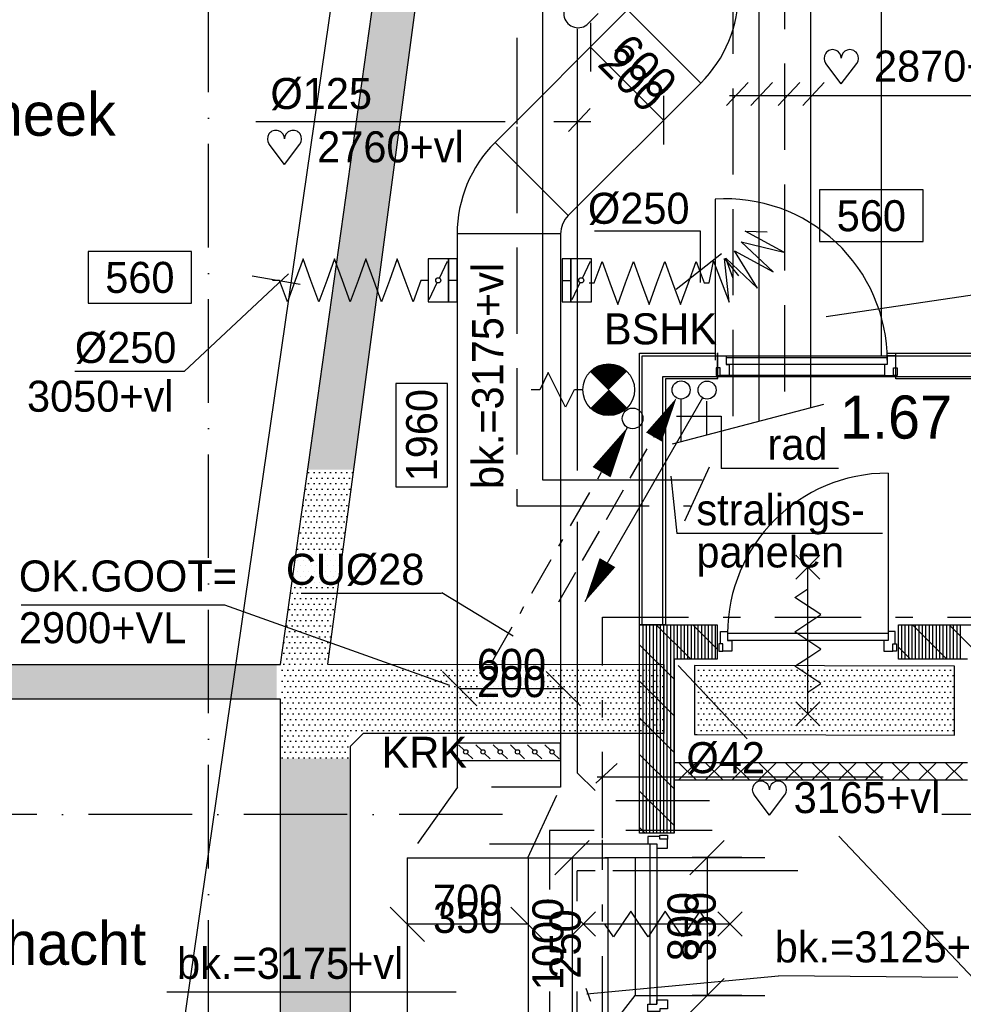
# Model space of a CAD drawing. Extents: x -39327 to 109237, y 358172 to 442272.
# Tile 38 of 96: x 28214 to 33684, y 411692 to 417401. Entities that reach past the tile are written whole.
import ezdxf
from ezdxf.enums import TextEntityAlignment as Align

# ---------------------------------------------------------------- set-up
doc = ezdxf.new("R2010")
doc.units = 0
doc.header["$LTSCALE"] = 100
for name, pattern in [('2322107', [2000, 1000, 1000]), ('2322108', [7, 5, -2]), ('2322109', [10, 5, -2, 1, -2]), ('2322122', [47, 40, -7]), ('CENTER4', [5, 3.125, -0.625, 0.625, -0.625]), ('DASHDOT', [9, 6, -1.5, 0, -1.5]), ('LURETOUR', [6, 4, -2])]:
    doc.linetypes.add(name, pattern=pattern)
doc.layers.get('0').update_dxf_attribs({"linetype": 'CONTINUOUS'})
for name, color, linetype in [('AL$1----_ALGEMEEN', 7, 'CONTINUOUS'), ('AL$7----_STRAMIEN', 1, 'DASHDOT'), ('AL22----_BINNENWAND', 7, 'CONTINUOUS'), ('AL28----_KONSTRUKTIE', 3, 'CONTINUOUS'), ('AL32----_BINNENKOZ', 7, 'CONTINUOUS'), ('AL32----_DRAAIR', 7, 'CONTINUOUS'), ('ALXA1---_RASTER50', 12, 'CONTINUOUS'), ('ALXA7---_KALKZVUIL', 1, 'CONTINUOUS'), ('ALXAB---_PREFABBETON', 1, 'CONTINUOUS'), ('BOUW', 8, 'CONTINUOUS'), ('KABELGOOT1', 8, 'CONTINUOUS'), ('WL521---', 4, 'CONTINUOUS'), ('WL531---', 4, 'CONTINUOUS'), ('WL561---_AANVOER', 4, 'CONTINUOUS'), ('WL561---_RETOUR', 4, 'CONTINUOUS'), ('WL570---', 3, 'CONTINUOUS'), ('WL570---_HARTLIJN', 1, 'CONTINUOUS'), ('WL570---_RETOUR', 3, 'CONTINUOUS'), ('WM521---', 1, 'CONTINUOUS'), ('WM570---', 1, 'CONTINUOUS')]:
    doc.layers.add(name, color=color, linetype=linetype)
doc.styles.add('BURO-018', font='BUROFONT.shx', dxfattribs={"height": 180})
doc.styles.add('BURO-025', font='BUROFONT.shx', dxfattribs={"height": 250})
pattern_1 = [(0, (-2505.993, 85430.135), (15.875, 31.75), [0, -31.75])]
pattern_2 = [(0, (-8115.96, -446983.546), (15.875, 31.75), [0, -31.75])]

# ---------------------------------------------------------------- blocks, each defined once
blk = doc.blocks.new('LDV4109')
at = {"color": 0, "linetype": 'CONTINUOUS'}
for p, q in [((-1.125, -1.949), (-0.25, -0.433)), ((-1.688, -2.923), (-1.5, -2.598)), ((-3, -5.196), (-2.063, -3.572)), ((-3.563, -6.17), (-3.375, -5.846)), ((-4.875, -8.444), (-3.938, -6.82)), ((-5.438, -9.418), (-5.25, -9.093)), ((-6.75, -11.691), (-5.813, -10.068))]:
    blk.add_line(p, q, dxfattribs=at)
blk.add_lwpolyline([(-0.25, -0.433, 0, 1, 0), (-1.5, -2.598, 1, 1, 0)], format="xyseb", dxfattribs=at)
blk.add_circle((0, 0), 0.5, dxfattribs=at)
blk = doc.blocks.new('LU-2D-K-2BC')
at = {"color": 0, "linetype": 'CONTINUOUS'}
for p, q in [((-0.5, 350), (0.5, 350)), ((-0.5, -350), (0.5, -350))]:
    blk.add_line(p, q, dxfattribs=at)
blk = doc.blocks.new('LU-2D-K-320')
at = {"color": 0, "linetype": 'CONTINUOUS'}
for p, q in [((-0.5, 400), (0.5, 400)), ((-0.5, -400), (0.5, -400))]:
    blk.add_line(p, q, dxfattribs=at)
blk = doc.blocks.new('LU-ORND')
at = {"color": 0, "linetype": 'CONTINUOUS'}
for p, q in [((-3, 1.5), (-3, -1.5)), ((3, 1.5), (-3, 1.5)), ((3, -1.5), (3, 1.5)), ((-3, -1.5), (3, -1.5))]:
    blk.add_line(p, q, dxfattribs=at)
blk = doc.blocks.new('LU-1D-BO-5A-FA33')
at = {"color": 0, "linetype": 'CONTINUOUS'}
for p, q in [((125, 51.3), (-125, 51.3)), ((-125, 51.3), (-125, 0)), ((-125, 0), (125, 0)), ((125, 0), (125, 51.3))]:
    blk.add_line(p, q, dxfattribs=at)
at = {"layer": 'WL570---_HARTLIJN', "linetype": 'CENTER4'}
blk.add_line((0, 0), (0, 51.3), dxfattribs=at)
blk = doc.blocks.new('LU-1D-KL-FA76')
at = {"color": 0, "linetype": 'CONTINUOUS'}
for p, q in [((-59.4, 125), (-59.4, -125)), ((59.4, 125), (-59.4, 125)), ((59.4, -125), (59.4, 125)), ((53, 111.6), (6.4, 13.4)), ((-6.4, -13.4), (-53, -111.6)), ((-59.4, -125), (59.4, -125))]:
    blk.add_line(p, q, dxfattribs=at)
blk.add_circle((0, 0), 14.8, dxfattribs=at)
blk = doc.blocks.new('LU-1D-BF-1-FA1B177')
at = {"color": 0, "linetype": 'CONTINUOUS'}
for p, q in [((-90, 0), (-63.9, 126.4)), ((-63.9, 126.4), (26.7, -111.2)), ((26.7, -111.2), (-0.4, 141.6)), ((-0.4, 141.6), (80.2, 40.9))]:
    blk.add_line(p, q, dxfattribs=at)
blk = doc.blocks.new('LU-1D-F-FA2B6')
at = {"color": 0, "linetype": 'CONTINUOUS'}
for p, q in [((-318.5, 0), (-273, 125)), ((-273, 125), (-227.5, 0)), ((-136.5, 0), (-91, 125)), ((-91, 125), (-45.5, 0)), ((45.5, 0), (91, 125)), ((91, 125), (136.5, 0)), ((227.5, 0), (273, 125)), ((273, 125), (318.5, 0)), ((-347.4, 0), (-318.5, 0)), ((-227.5, 0), (-182, -125)), ((-182, -125), (-136.5, 0)), ((-45.5, 0), (0, -125)), ((0, -125), (45.5, 0)), ((136.5, 0), (182, -125)), ((182, -125), (227.5, 0)), ((318.5, 0), (347.4, 0))]:
    blk.add_line(p, q, dxfattribs=at)
blk = doc.blocks.new('LU-1D-BF-1-FA35177')
at = {"color": 0, "linetype": 'CONTINUOUS'}
for p, q in [((144.3, 0.5), (1.7, 211)), ((1.7, 211), (112.5, 149.3)), ((-187, 0), (-169.5, 125.6)), ((-169.5, 125.6), (-87.3, -115)), ((-87.3, -115), (-105.6, 138.6)), ((-105.6, 138.6), (36.1, -72.5)), ((36.1, -72.5), (-47.2, 167.7)), ((-47.2, 167.7), (144.3, 0.5))]:
    blk.add_line(p, q, dxfattribs=at)
blk = doc.blocks.new('LU-1D-F-FA385')
at = {"color": 0, "linetype": 'CONTINUOUS'}
for p, q in [((-409.5, 0), (-364, 125)), ((-364, 125), (-318.5, 0)), ((-227.5, 0), (-182, 125)), ((-182, 125), (-136.5, 0)), ((-45.5, 0), (0, 125)), ((0, 125), (45.5, 0)), ((136.5, 0), (182, 125)), ((182, 125), (227.5, 0)), ((318.5, 0), (364, 125)), ((364, 125), (409.5, 0)), ((-450.9, 0), (-409.5, 0)), ((-318.5, 0), (-273, -125)), ((-273, -125), (-227.5, 0)), ((-136.5, 0), (-91, -125)), ((-91, -125), (-45.5, 0)), ((45.5, 0), (91, -125)), ((91, -125), (136.5, 0)), ((227.5, 0), (273, -125)), ((273, -125), (318.5, 0)), ((409.5, 0), (450.9, 0))]:
    blk.add_line(p, q, dxfattribs=at)
blk = doc.blocks.new('*U181', base_point=(26193.8, 55187.9))
at = {"layer": 'WM570---', "linetype": 'CONTINUOUS'}
for p, q in [((26293.5, 55687.6), (26094.1, 55488.2)), ((26193.8, 55587.9), (26193.8, 54787.9)), ((26293.5, 54887.6), (26094.1, 54688.2))]:
    blk.add_line(p, q, dxfattribs=at)
at = {"layer": 'WM570---', "linetype": 'CONTINUOUS', "style": 'BURO-018'}
for s, p in [('800', (26143.8, 55187.9)), ('350', (26243.8, 55187.9))]:
    blk.add_text(s, height=180, rotation=90, dxfattribs=at).set_placement(p, align=Align.CENTER)
blk = doc.blocks.new('LDV2107')
at = {"color": 0, "linetype": 'CONTINUOUS'}
blk.add_line((-0.25, -0.433), (-6.75, -11.691), dxfattribs=at)
blk.add_lwpolyline([(-6.75, -11.691, 0, 1, 0), (-5.5, -9.526, 1, 1, 0)], format="xyseb", dxfattribs=at)
blk.add_circle((0, 0), 0.5, dxfattribs=at)
blk = doc.blocks.new('LDV4108')
at = {"color": 0, "linetype": 'CONTINUOUS'}
for p, q in [((-1.5, -2.598), (-0.563, -0.974)), ((-2.813, -4.871), (-1.875, -3.248)), ((-4.125, -7.145), (-3.188, -5.521)), ((-5.438, -9.418), (-4.5, -7.794)), ((-6.75, -11.691), (-5.813, -10.068))]:
    blk.add_line(p, q, dxfattribs=at)
blk.add_lwpolyline([(-0.25, -0.433, 0, 1, 0), (-1.5, -2.598, 1, 1, 0)], format="xyseb", dxfattribs=at)
blk.add_circle((0, 0), 0.5, dxfattribs=at)
blk = doc.blocks.new('HART')
at = {"color": 1}
for q in [(-39.7, 52.4), (39.7, 52.4)]:
    blk.add_line((0, 0), q, dxfattribs=at)
for centre, start, end in [((-22.1, 65.7), 0, 217.1867), ((22.1, 65.7), 322.8133, 180)]:
    blk.add_arc(centre, 22.1, start, end, dxfattribs=at)
blk = doc.blocks.new('LU-2D-K-258')
at = {"color": 0, "linetype": 'CONTINUOUS'}
for p, q in [((-0.5, 300), (0.5, 300)), ((-0.5, -300), (0.5, -300))]:
    blk.add_line(p, q, dxfattribs=at)
blk = doc.blocks.new('LU-2D-KL-25864')
at = {"color": 0, "linetype": 'CONTINUOUS'}
for p, q in [((-50, 300), (-50, -300)), ((50, 300), (-50, 300)), ((8.8, 258.8), (41.2, 291.2)), ((50, -300), (50, 300)), ((-8.8, 241.2), (-41.2, 208.8)), ((8.8, 158.8), (41.2, 191.2)), ((-8.8, 141.2), (-41.2, 108.8)), ((8.8, 58.8), (41.2, 91.2)), ((-8.8, 41.2), (-41.2, 8.8)), ((8.8, -41.2), (41.2, -8.8)), ((-8.8, -58.8), (-41.2, -91.2)), ((8.8, -141.2), (41.2, -108.8)), ((-8.8, -158.8), (-41.2, -191.2)), ((8.8, -241.2), (41.2, -208.8)), ((-8.8, -258.8), (-41.2, -291.2)), ((-50, -300), (50, -300))]:
    blk.add_line(p, q, dxfattribs=at)
for centre in [(0, 250), (0, 150), (0, 50), (0, -50), (0, -150), (0, -250)]:
    blk.add_circle(centre, 12.5, dxfattribs=at)
blk = doc.blocks.new('*U305', base_point=(31049.9, 414019.4))
at = {"layer": 'WM570---', "linetype": 'CONTINUOUS'}
for p, q in [((30650.2, 414119.1), (30849.6, 413919.7)), ((31250.2, 414119.1), (31449.6, 413919.7)), ((30749.9, 414019.4), (31349.9, 414019.4))]:
    blk.add_line(p, q, dxfattribs=at)
at = {"layer": 'WM570---', "linetype": 'CONTINUOUS', "style": 'BURO-018'}
for s, p in [('600', (31049.9, 414069.4)), ('200', (31049.9, 413969.4))]:
    blk.add_text(s, height=180, dxfattribs=at).set_placement(p, align=Align.CENTER)
blk = doc.blocks.new('LU-2D-K-3E8')
at = {"color": 0, "linetype": 'CONTINUOUS'}
for p, q in [((-0.5, 500), (0.5, 500)), ((-0.5, -500), (0.5, -500))]:
    blk.add_line(p, q, dxfattribs=at)
blk = doc.blocks.new('*U306', base_point=(30864.7, 412041.9))
at = {"layer": 'WM570---', "linetype": 'CONTINUOUS'}
for p, q in [((30964.4, 412641.6), (30765, 412442.2)), ((30864.7, 412541.9), (30864.7, 411541.9)), ((30964.4, 411641.6), (30765, 411442.2))]:
    blk.add_line(p, q, dxfattribs=at)
at = {"layer": 'WM570---', "linetype": 'CONTINUOUS', "style": 'BURO-018'}
for s, p in [('1000', (30814.7, 412041.9)), ('250', (30914.7, 412041.9))]:
    blk.add_text(s, height=180, rotation=90, dxfattribs=at).set_placement(p, align=Align.CENTER)
blk = doc.blocks.new('LDS')
at = {"color": 0, "linetype": 'CONTINUOUS'}
for p, q in [((0, 1), (1, 1)), ((0, -1), (1, -1))]:
    blk.add_line(p, q, dxfattribs=at)
blk.add_arc((0, 0), 1, 90, 270, dxfattribs=at)
blk = doc.blocks.new('*U42', base_point=(25700.6, 53052.8))
at = {"layer": 'WM570---', "linetype": 'CONTINUOUS'}
for p, q in [((25250.9, 53152.5), (25450.3, 52953.1)), ((25950.9, 53152.5), (26150.3, 52953.1)), ((26050.6, 53052.8), (25350.6, 53052.8))]:
    blk.add_line(p, q, dxfattribs=at)
at = {"layer": 'WM570---', "linetype": 'CONTINUOUS', "style": 'BURO-018'}
for s, p in [('700', (25700.6, 53102.8)), ('350', (25700.6, 53002.8))]:
    blk.add_text(s, height=180, dxfattribs=at).set_placement(p, align=Align.CENTER)
blk = doc.blocks.new('A$C6E6F3BC9')
at = {"layer": 'KABELGOOT1'}
h = blk.add_hatch(dxfattribs=at)
h.set_pattern_fill('DOTS', color=256, scale=20, style=0)
h.set_pattern_definition(pattern_2)
h.paths.add_polyline_path([(22508.1, 46829.7), (22266.4, 46829.7), (22030.4, 45143.4), (22282.8, 45143.4)])
h.paths.add_polyline_path([(21767.8, 43267), (22032.2, 43267), (22282.8, 45143.4), (22030.4, 45143.4)])
h = blk.add_hatch(dxfattribs=at)
h.set_pattern_fill('DOTS', color=256, scale=20, style=0)
h.set_pattern_definition(pattern_2)
h.paths.add_polyline_path([(21609.7, 42137), (21881.3, 42137), (22032.2, 43267), (21767.8, 43267)])
h = blk.add_hatch(dxfattribs=at)
h.set_pattern_fill('DOTS', color=256, scale=20, style=0)
h.set_pattern_definition(pattern_1)
h.paths.add_polyline_path([(21587.6, 42137), (14348.7, 42137), (14348.7, 41940.5), (21587.6, 41940.5)])
h = blk.add_hatch(dxfattribs=at)
h.set_pattern_fill('DOTS', color=256, scale=20, style=0)
h.set_pattern_definition(pattern_1)
h.paths.add_polyline_path([(23832.7, 42137), (21881.7, 42137), (21881.7, 42132.1), (21646.7, 42137), (21608.9, 42137), (21608.9, 41937), (21609.7, 41937), (21609.7, 41735.1), (22086.8, 41735.1), (22088.7, 41737), (23832.7, 41737)])
h = blk.add_hatch(dxfattribs=at)
h.set_pattern_fill('DOTS', color=256, scale=20, style=0)
h.set_pattern_definition(pattern_1)
h.paths.add_polyline_path([(25513.9, 42107.1), (24023.5, 42107.1), (24023.5, 41734.7), (25513.9, 41734.7)])
h = blk.add_hatch(dxfattribs=at)
h.set_pattern_fill('DOTS', color=256, scale=20, style=0)
h.set_pattern_definition(pattern_1)
h.paths.add_polyline_path([(22013.2, 41725.6), (21610.1, 41725.6), (21610.1, 41597.3), (22013.2, 41597.3)])
h = blk.add_hatch(dxfattribs=at)
h.set_pattern_fill('DOTS', color=256, scale=20, style=0)
h.set_pattern_definition(pattern_1)
h.paths.add_polyline_path([(22012.7, 33340), (22013.7, 41591.6), (21609.8, 41591.6), (21611.6, 32747.4), (22208.6, 32747.4), (22208.6, 33265), (22087.7, 33265)])
for p, q in [((21609.7, 42137, 2750), (23158.7, 53205.4, 2750)), ((23359.7, 53205.4, 2750), (21881.7, 42140, 2750)), ((14348.7, 42137, 2750), (21609.7, 42137, 2750)), ((21881.7, 42140, 2750), (23832.7, 42137, 2750)), ((23832.7, 42137, 2750), (23832.7, 41737, 2750)), ((24010, 42132), (24010, 41732)), ((25517, 42129), (24010, 42132)), ((25517, 41729), (25517, 42129)), ((21609.7, 41937, 2750), (14348.7, 41937, 2750)), ((21612.7, 27183, 2750), (21609.7, 41937, 2750)), ((22088.7, 41737, 2750), (22013.7, 41662, 2750)), ((23832.7, 41737, 2750), (22088.7, 41737, 2750)), ((24010, 41732), (24024.7, 41732, 2750)), ((24024.7, 41732, 2750), (25517, 41729)), ((22013.7, 41662, 2750), (22012.7, 33340, 2750))]:
    blk.add_line(p, q, dxfattribs=at)
blk = doc.blocks.new('LU-2D-B-1-2582D')
at = {"color": 0, "linetype": 'CONTINUOUS'}
for p, q in [((-80.3, 343.9), (343.9, -80.3)), ((-186.4, 300), (-186.4, -300))]:
    blk.add_line(p, q, dxfattribs=at)
for radius in [150, 750]:
    blk.add_arc((-186.4, 450), radius, 270, 315, dxfattribs=at)
blk = doc.blocks.new('*U336', base_point=(31734.7, 417029.9))
at = {"layer": 'WM570---', "color": 1, "linetype": 'CONTINUOUS'}
for p, q in [((31522.6, 417383), (31522.6, 417101)), ((31946.9, 416817.8), (31522.6, 417242)), ((31946.9, 416958.8), (31946.9, 416676.8))]:
    blk.add_line(p, q, dxfattribs=at)
at = {"layer": 'WM570---', "color": 1, "linetype": 'CONTINUOUS', "style": 'BURO-018'}
for s, p in [('600', (31770.1, 417065.3)), ('200', (31699.4, 416994.5))]:
    blk.add_text(s, height=180, rotation=315, dxfattribs=at).set_placement(p, align=Align.CENTER)
blk = doc.blocks.new('A$C56A61D11')
at = {"layer": 'AL22----_BINNENWAND', "color": 8}
for p, q in [((0, 150), (437.3, 150)), ((450.3, 150), (450.3, 0)), ((451.8, 152.4), (451.8, 2.4)), ((1434.8, 150), (4955.2, 150)), ((1484.3, 0), (1484.3, 150)), ((1485.8, 2.4), (1485.8, 152.4)), ((4889.6, 152.4), (4956.7, 152.4)), ((4955.2, 150), (4955.2, 0)), ((4956.7, 152.4), (4956.7, 2.4)), ((5989.2, 0), (5989.2, 150)), ((5990.7, 2.4), (5990.7, 152.4)), ((5994.1, 150), (6606.2, 150)), ((452.4, 0), (150, 0)), ((4955.2, 0), (1485.6, 0)), ((6456.2, 0), (5994.1, 0))]:
    blk.add_line(p, q, dxfattribs=at)
at = {"layer": 'AL22----_BINNENWAND', "color": 8, "linetype": 'CONTINUOUS'}
for p, q in [((15, 135), (4955.2, 135)), ((5994.1, 135), (6591.2, 135)), ((135, 15), (4955.2, 15)), ((5994.1, 15), (6471.2, 15))]:
    blk.add_line(p, q, dxfattribs=at)
at = {"layer": 'AL32----_BINNENKOZ', "color": 8}
for points in [[(451.8, 134.4), (501.8, 134.4), (501.8, 83.4), (518.8, 83.4), (518.8, 20.4), (466.8, 20.4), (466.8, 64.4), (451.8, 64.4), (451.8, 134.4)], [(1435.8, 123.4), (501.8, 123.4)], [(1485.8, 134.4), (1435.8, 134.4), (1435.8, 83.4), (1418.8, 83.4), (1418.8, 20.4), (1470.8, 20.4), (1470.8, 64.4), (1485.8, 64.4), (1485.8, 134.4)], [(4956.7, 134.4), (5006.7, 134.4), (5006.7, 83.4), (5023.7, 83.4), (5023.7, 20.4), (4971.7, 20.4), (4971.7, 64.4), (4956.7, 64.4), (4956.7, 134.4)], [(5940.7, 123.4), (5006.7, 123.4)], [(5990.7, 134.4), (5940.7, 134.4), (5940.7, 83.4), (5923.7, 83.4), (5923.7, 20.4), (5975.7, 20.4), (5975.7, 64.4), (5990.7, 64.4), (5990.7, 134.4)], [(466.8, 64.4), (443.8, 64.4), (443.8, 20.4), (466.8, 20.4)], [(1435.8, 83.4), (501.8, 83.4)], [(1470.8, 64.4), (1493.8, 64.4), (1493.8, 20.4), (1470.8, 20.4)], [(4971.7, 64.4), (4948.7, 64.4), (4948.7, 20.4), (4971.7, 20.4)], [(5940.7, 83.4), (5006.7, 83.4)], [(5975.7, 64.4), (5998.7, 64.4), (5998.7, 20.4), (5975.7, 20.4)], [(1418.8, 20.4), (518.8, 20.4)], [(5923.7, 20.4), (5023.7, 20.4)]]:
    blk.add_lwpolyline(points, dxfattribs=at)
at = {"layer": 'AL32----_DRAAIR', "color": 8}
for points in [[(437.3, 1042.3), (437.3, 108.3)], [(5006.7, 1057.4), (5006.7, 123.4)]]:
    blk.add_lwpolyline(points, dxfattribs=at)
for centre, radius, start, end in [((498.4, 106.8), 937.4, 0.0866, 93.7489), ((5006.7, 123.4), 934, 0, 90)]:
    blk.add_arc(centre, radius, start, end, dxfattribs=at)

msp = doc.modelspace()

# ---------------------------------------------------------------- linework, layer by layer
at = {"layer": 'AL$1----_ALGEMEEN', "color": 8}
msp.add_line((31109, 425017.8), (28044.8, 403836.6), dxfattribs=at)
at = {"layer": 'AL$7----_STRAMIEN', "color": 1}
for p, q in [((29308, 406179.3), (29308, 438797.3)), ((31013.3, 412792.8), (8116, 412792.8)), ((37704.7, 412792.8), (33560, 412792.8))]:
    msp.add_line(p, q, dxfattribs=at)
at = {"layer": 'AL22----_BINNENWAND', "color": 8, "linetype": 'CONTINUOUS'}
for p, q in [((33208, 420817.8), (33208, 415453.4)), ((31823, 413892.8), (31823, 415452.8)), ((31943, 413892.8), (31943, 415332.8))]:
    msp.add_line(p, q, dxfattribs=at)
at = {"layer": 'AL22----_BINNENWAND', "color": 8}
for p, q in [((31808, 413892.8), (31808, 415467.8)), ((31958, 415317.8), (31958, 413892.8)), ((31958, 413892.8), (31808, 413892.8)), ((33708, 413092.8), (32008, 413092.8)), ((32008, 413092.8), (32008, 412992.8)), ((32008, 412992.8), (33708, 412992.8))]:
    msp.add_line(p, q, dxfattribs=at)
for points in [[(32853, 414156.8), (32713, 414296.8)], [(32713, 414156.8), (32853, 414296.8)], [(32783, 413376.8), (32783, 414226.8)], [(32783, 413901.8), (32858, 413951.8), (32708, 414051.8), (32783, 414101.8)], [(32783, 413701.8), (32858, 413751.8), (32708, 413851.8), (32783, 413901.8)], [(32783, 413501.8), (32858, 413551.8), (32708, 413651.8), (32783, 413701.8)], [(32853, 413306.8), (32713, 413446.8)], [(32713, 413306.8), (32853, 413446.8)], [(31551.7, 412227.8), (31411.7, 412087.8)], [(31551.7, 412087.8), (31411.7, 412227.8)], [(31806.7, 412157.8), (31756.7, 412232.8), (31656.7, 412082.8), (31606.7, 412157.8)], [(32006.7, 412157.8), (31956.7, 412232.8), (31856.7, 412082.8), (31806.7, 412157.8)], [(32206.7, 412157.8), (32156.7, 412232.8), (32056.7, 412082.8), (32006.7, 412157.8)], [(32401.7, 412227.8), (32261.7, 412087.8)], [(32401.7, 412087.8), (32261.7, 412227.8)], [(32331.7, 412157.8), (31481.7, 412157.8)]]:
    msp.add_lwpolyline(points, dxfattribs=at)
at = {"layer": 'AL28----_KONSTRUKTIE', "color": 8, "linetype": 'CONTINUOUS'}
for p, q in [((31808, 412684.8), (31808, 413892.8)), ((31808, 413892.8), (32258, 413892.8)), ((32258, 413892.8), (32258, 413692.8)), ((33308, 413692.8), (33308, 413892.8)), ((33308, 413892.8), (38408, 413892.8)), ((32258, 413692.8), (32008, 413692.8)), ((32008, 413692.8), (32008, 412684.8)), ((33708, 413692.8), (33308, 413692.8)), ((32008, 412684.8), (31808, 412684.8))]:
    msp.add_line(p, q, dxfattribs=at)
at = {"layer": 'AL32----_BINNENKOZ', "color": 8}
for p, q in [((33248, 413841.8), (32318, 413841.8)), ((33248, 413801.8), (32318, 413801.8)), ((31866.7, 412622.8), (31866.7, 411692.8)), ((31906.7, 412622.8), (31906.7, 411692.8))]:
    msp.add_line(p, q, dxfattribs=at)
for points in [[(33248, 414771.8), (33248, 413841.8)], [(32276, 413852.8), (32318, 413852.8), (32318, 413801.8), (32343, 413801.8), (32343, 413738.8), (32291, 413738.8), (32291, 413782.8), (32276, 413782.8), (32276, 413852.8)], [(33290, 413852.8), (33248, 413852.8), (33248, 413801.8), (33223, 413801.8), (33223, 413738.8), (33275, 413738.8), (33275, 413782.8), (33290, 413782.8), (33290, 413852.8)], [(32291, 413782.8), (32268, 413782.8), (32268, 413738.8), (32291, 413738.8)], [(33275, 413782.8), (33298, 413782.8), (33298, 413738.8), (33275, 413738.8)], [(31925.7, 412649.8), (31925.7, 412672.8), (31969.7, 412672.8), (31969.7, 412649.8)], [(30936.7, 412622.8), (31866.7, 412622.8)], [(31855.7, 412664.8), (31855.7, 412622.8), (31906.7, 412622.8), (31906.7, 412597.8), (31969.7, 412597.8), (31969.7, 412649.8), (31925.7, 412649.8), (31925.7, 412664.8), (31855.7, 412664.8)], [(31855.7, 411650.8), (31855.7, 411692.8), (31906.7, 411692.8), (31906.7, 411717.8), (31969.7, 411717.8), (31969.7, 411665.8), (31925.7, 411665.8), (31925.7, 411650.8), (31855.7, 411650.8)]]:
    msp.add_lwpolyline(points, dxfattribs=at)
msp.add_arc((33248, 413841.8), 930, 90, 180, dxfattribs=at)
at = {"layer": 'ALXA1---_RASTER50', "color": 8}
for p, q in [((31828, 412684.8), (31828, 413892.8)), ((31848, 412684.8), (31848, 413892.8)), ((31868, 412684.8), (31868, 413892.8)), ((31888, 412684.8), (31888, 413892.8)), ((31908, 412684.8), (31908, 413892.8)), ((31928, 412684.8), (31928, 413892.8)), ((31948, 412684.8), (31948, 413892.8)), ((31968, 412684.8), (31968, 413892.8)), ((31988, 412684.8), (31988, 413892.8)), ((32008, 412684.8), (32008, 413892.8)), ((32028, 413692.8), (32028, 413892.8)), ((32048, 413692.8), (32048, 413892.8)), ((32068, 413692.8), (32068, 413892.8)), ((32088, 413692.8), (32088, 413892.8)), ((32108, 413692.8), (32108, 413892.8)), ((32128, 413692.8), (32128, 413892.8)), ((32148, 413692.8), (32148, 413892.8)), ((32168, 413692.8), (32168, 413892.8)), ((32188, 413692.8), (32188, 413892.8)), ((32208, 413692.8), (32208, 413892.8)), ((32228, 413692.8), (32228, 413892.8)), ((32248, 413692.8), (32248, 413892.8)), ((33328, 413692.8), (33328, 413892.8)), ((33348, 413692.8), (33348, 413892.8)), ((33368, 413692.8), (33368, 413892.8)), ((33388, 413692.8), (33388, 413892.8)), ((33408, 413692.8), (33408, 413892.8)), ((33428, 413692.8), (33428, 413892.8)), ((33448, 413692.8), (33448, 413892.8)), ((33468, 413692.8), (33468, 413892.8)), ((33488, 413692.8), (33488, 413892.8)), ((33508, 413692.8), (33508, 413892.8)), ((33528, 413692.8), (33528, 413892.8)), ((33548, 413692.8), (33548, 413892.8)), ((33568, 413692.8), (33568, 413892.8)), ((33588, 413692.8), (33588, 413892.8)), ((33608, 413692.8), (33608, 413892.8)), ((33628, 413692.8), (33628, 413892.8)), ((33648, 413692.8), (33648, 413892.8)), ((33668, 413692.8), (33668, 413892.8))]:
    msp.add_line(p, q, dxfattribs=at)
at = {"layer": 'ALXA7---_KALKZVUIL', "color": 8}
for p, q in [((32035.3, 412992.8), (32135.3, 413092.8)), ((32135.3, 412992.8), (32035.3, 413092.8)), ((32189.8, 412992.8), (32289.8, 413092.8)), ((32289.8, 412992.8), (32189.8, 413092.8)), ((32344.3, 412992.8), (32444.3, 413092.8)), ((32444.3, 412992.8), (32344.3, 413092.8)), ((32498.9, 412992.8), (32598.9, 413092.8)), ((32598.9, 412992.8), (32498.9, 413092.8)), ((32653.4, 412992.8), (32753.4, 413092.8)), ((32753.4, 412992.8), (32653.4, 413092.8)), ((32808, 412992.8), (32908, 413092.8)), ((32908, 412992.8), (32808, 413092.8)), ((32962.5, 412992.8), (33062.5, 413092.8)), ((33062.5, 412992.8), (32962.5, 413092.8)), ((33117.1, 412992.8), (33217.1, 413092.8)), ((33217.1, 412992.8), (33117.1, 413092.8)), ((33271.6, 412992.8), (33371.6, 413092.8)), ((33371.6, 412992.8), (33271.6, 413092.8)), ((33426.2, 412992.8), (33526.2, 413092.8)), ((33526.2, 412992.8), (33426.2, 413092.8)), ((33580.7, 412992.8), (33680.7, 413092.8)), ((33680.7, 412992.8), (33580.7, 413092.8))]:
    msp.add_line(p, q, dxfattribs=at)
at = {"layer": 'ALXAB---_PREFABBETON', "color": 8}
for p, q in [((32104.7, 413692.8), (31904.7, 413892.8)), ((32258, 413751.6), (32116.8, 413892.8)), ((33589.6, 413692.8), (33389.6, 413892.8)), ((33908, 413586.5), (33601.7, 413892.8)), ((32008, 413577.3), (31808, 413777.3)), ((33377.5, 413692.8), (33308, 413762.3)), ((32008, 413365.2), (31808, 413565.2)), ((32008, 413153.1), (31808, 413353.1)), ((32008, 412940.9), (31808, 413140.9)), ((32008, 412728.8), (31808, 412928.8)), ((31839.9, 412684.8), (31808, 412716.7))]:
    msp.add_line(p, q, dxfattribs=at)
at = {"layer": 'WL521---', "linetype": '2322122'}
for p, q in [((31448.4, 417168.2), (31448.3, 417348.8)), ((31448.4, 414787.7), (31448.4, 416310)), ((31448.4, 413033.1), (31448.4, 414489.9)), ((31549.4, 412932.1), (31448.4, 413033.1)), ((32212.6, 412872.9), (31669.7, 412872.9))]:
    msp.add_line(p, q, dxfattribs=at)
at = {"layer": 'WL531---', "color": 2}
for p, q in [((31734.7, 415149.1), (31522.5, 415361.3)), ((31278.6, 415355.2), (31228.6, 415255.2)), ((31378.6, 415155.2), (31278.6, 415355.2)), ((31228.6, 415255.2), (31178.6, 415255.2)), ((31428.6, 415255.2), (31378.6, 415155.2)), ((31479.6, 415255.2), (31429.6, 415255.2))]:
    msp.add_line(p, q, dxfattribs=at)
at = {"layer": 'WL531---', "linetype": '2322109'}
for p, q in [((31591.9, 413937.7), (35195.3, 413937.7)), ((31591.9, 412655.9), (31591.9, 413937.7)), ((31591.9, 411471.6), (31591.9, 412646.8))]:
    msp.add_line(p, q, dxfattribs=at)
at = {"layer": 'WL531---', "color": 1}
for p, q in [((31554.3, 412973.7), (31677, 413088.1)), ((31561.8, 413010.4), (33218.9, 413010.4))]:
    msp.add_line(p, q, dxfattribs=at)
at = {"layer": 'WL531---', "color": 2, "const_width": 150}
for points in [[(31575.6, 415308.2, -0.414214), (31681.6, 415308.2, -1)], [(31575.6, 415202.2, 0.414214), (31681.6, 415202.2, 1)]]:
    msp.add_lwpolyline(points, format="xyb", dxfattribs=at)
at = {"layer": 'WL531---', "color": 2}
msp.add_circle((31628.6, 415255.2), 150, dxfattribs=at)
at = {"layer": 'WL561---_AANVOER', "linetype": '2322107'}
for p, q in [((31245.6, 419562.5), (31245.6, 416958.7)), ((32798.4, 419246.1), (32798.4, 415151.6)), ((32498.4, 419102.9), (32498.4, 415072.9)), ((32196, 415190), (32196, 414993.5)), ((31356.8, 414732.8), (32171.4, 414732.8)), ((31445.6, 412290.4), (31445.6, 412466.8)), ((31549.9, 412466.8), (31445.6, 412466.8)), ((32724.5, 412466.8), (31652.5, 412466.8)), ((31445.6, 406696.9), (31445.6, 411766.5))]:
    msp.add_line(p, q, dxfattribs=at)
at = {"layer": 'WL561---_AANVOER', "color": 1, "linetype": '2322107'}
for p, q in [((31448.4, 416310), (31448.4, 417168.2)), ((31245.6, 416958.7), (31245.6, 414732.8)), ((31245.6, 414732.8), (31356.8, 414732.8))]:
    msp.add_line(p, q, dxfattribs=at)
at = {"layer": 'WL561---_AANVOER', "color": 1}
for p, q in [((31998.1, 414941.6), (32876.6, 415172.2)), ((32211.9, 414807.3), (32068.6, 414494)), ((32960.1, 414798), (32281.4, 414798)), ((31988, 414753.6), (32023.8, 414422.4)), ((33215.3, 414422.4), (32023.8, 414422.4)), ((30660.1, 414074.4), (29845.6, 414074.4))]:
    msp.add_line(p, q, dxfattribs=at)
at = {"layer": 'WL561---_RETOUR', "linetype": '2322108'}
for p, q in [((31095.6, 419395.3), (31095.6, 416779.9)), ((32648.4, 419246.1), (32648.4, 415112.3)), ((32348.4, 419102.9), (32348.4, 415033.5)), ((32046, 415203.5), (32046, 414954.1)), ((31362.7, 414582.8), (32102.8, 414582.8)), ((31285.4, 412700.1), (31285.4, 412358.4)), ((31545.3, 412700.1), (31285.4, 412700.1)), ((32227.9, 412700.1), (31685.2, 412700.1)), ((31285.4, 411766.5), (31285.4, 406709.5))]:
    msp.add_line(p, q, dxfattribs=at)
at = {"layer": 'WL561---_RETOUR', "color": 1, "linetype": '2322108'}
for p, q in [((31095.6, 416779.9), (31095.6, 414582.8)), ((31095.6, 414582.8), (31362.7, 414582.8))]:
    msp.add_line(p, q, dxfattribs=at)
at = {"layer": 'WL570---', "color": 1}
for p, q in [((39194, 416621.2), (32889.4, 415677.5)), ((31074.4, 413826.4), (30661.9, 414078.4)), ((31502.7, 411752.1), (32613.6, 411858.2)), ((31495.9, 411786.2), (31523.1, 411711.3))]:
    msp.add_line(p, q, dxfattribs=at)
at = {"layer": 'WL570---'}
for p, q in [((31605.8, 412542.5), (31800.5, 412542.5)), ((31626.3, 411546.5), (31626.3, 412542.5)), ((31784.6, 411742.5), (31784.6, 412542.5)), ((31780, 411742.5), (31626.3, 411546.5))]:
    msp.add_line(p, q, dxfattribs=at)
at = {"layer": 'WL570---_RETOUR', "color": 1}
for p, q in [((29402.4, 414006.5), (28222.5, 414006.5)), ((30708.3, 413540.4), (29402.4, 414006.5))]:
    msp.add_line(p, q, dxfattribs=at)
at = {"layer": 'WL570---_RETOUR', "linetype": 'LURETOUR'}
for p, q in [((30751.9, 412950.4), (30461, 412542.2)), ((31349.9, 412950.4), (30751.9, 412950.4)), ((31160.4, 412542.2), (31349.9, 412950.4))]:
    msp.add_line(p, q, dxfattribs=at)
at = {"layer": 'WL570---_RETOUR', "linetype": 'CONTINUOUS'}
msp.add_line((30461, 412542.2), (31160.4, 412542.2), dxfattribs=at)
at = {"layer": 'WM521---'}
for p, q in [((32030.6, 413655.7), (32431.5, 413230.9)), ((32963.2, 412667.7), (38259.8, 407056.8))]:
    msp.add_line(p, q, dxfattribs=at)
at = {"layer": 'WM570---', "color": 1}
for p, q in [((32311.4, 416903.8), (32436.4, 417037.1)), ((32453.1, 416903.8), (32578.1, 417037.1)), ((32611.5, 416903.8), (32736.5, 417037.1)), ((32753.1, 416903.8), (32878.1, 417037.1)), ((32328.1, 416962.1), (33794.9, 416962.1)), ((31396.1, 416753.1), (31521.1, 416886.4)), ((29583.4, 416810.7), (31028.5, 416810.7)), ((31311.2, 416810.7), (31525.1, 416810.7)), ((32021.7, 415101.6), (32281.4, 415101.6)), ((32281.4, 415101.6), (32281.4, 414798))]:
    msp.add_line(p, q, dxfattribs=at)
at = {"layer": 'WM570---', "linetype": 'CONTINUOUS'}
for p, q in [((32160.4, 416175.2), (31546.4, 416175.2)), ((32160.1, 415877.4), (32160.4, 416175.2)), ((32020.2, 415839), (32283.5, 416046.2)), ((29168.1, 415360.6), (29771.7, 415927.7)), ((29839.3, 415865.2), (29561.6, 415914.2)), ((29168.1, 415360.6), (28532.9, 415360.6))]:
    msp.add_line(p, q, dxfattribs=at)
at = {"layer": 'WM570---'}
for p, q in [((33651.7, 411847.4), (32613.6, 411858.2)), ((30744.3, 411763), (29067.4, 411763))]:
    msp.add_line(p, q, dxfattribs=at)

# ---------------------------------------------------------------- block references
at = {"layer": 'WL531---', "color": 2, "xscale": 82.3875, "yscale": 82.3875, "zscale": 82.3875, "rotation": 45.01394507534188}
msp.add_blockref('LDS', (31450.9, 417436.5), dxfattribs=at)
at = {"layer": 'WL531---', "color": 2, "xscale": 120, "yscale": 120, "zscale": 120}
msp.add_blockref('LDV4109', (31767.3, 415089.1), dxfattribs=at)
at = {"layer": 'WL561---_AANVOER', "color": 2, "xscale": 105, "yscale": 105, "zscale": 105}
msp.add_blockref('LDV2107', (32199.1, 415253.4), dxfattribs=at)
at = {"layer": 'WL561---_RETOUR', "color": 2, "xscale": 105, "yscale": 105, "zscale": 105}
msp.add_blockref('LDV4108', (32048.4, 415254.2), dxfattribs=at)
at = {"layer": 'WL570---', "color": 1}
msp.add_blockref('A$C6E6F3BC9', (8116, 371524.5), dxfattribs=at)
at = {"layer": 'WL570---'}
msp.add_blockref('A$C56A61D11', (31808, 415317.8), dxfattribs=at)
at = {"layer": 'WL570---_RETOUR', "linetype": 'LURETOUR'}
for name, p, rotation in [('LU-2D-B-1-2582D', (32082.3, 417377.4), 45), ('LU-2D-B-1-2582D', (31049.9, 416345.1), 225.0000000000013), ('LU-1D-BF-1-FA35177', (32516.4, 415986.2), 27.53689573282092), ('LU-1D-F-FA385', (30130.2, 415889.7), 180), ('LU-1D-BO-5A-FA33', (30751.1, 415889.7), 90), ('LU-1D-BO-5A-FA33', (31358.7, 415889.7), 270)]:
    msp.add_blockref(name, p, dxfattribs=dict(at, rotation=rotation))
for name, p, xscale, rotation in [('LU-2D-K-258', (31566.1, 416861.3), 1087.195149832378, 225.0000000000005), ('LU-2D-K-258', (31049.9, 414556.5), 3212.05365228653, 270), ('LU-2D-K-320', (32256, 412142.5), 287.2850078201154, 180), ('LU-2D-K-320', (32256.5, 412142.5), 286.3964416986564, 180)]:
    msp.add_blockref(name, p, dxfattribs=dict(at, xscale=xscale, rotation=rotation))
at = {"layer": 'WL570---_RETOUR', "linetype": 'CONTINUOUS'}
for name, p, rotation in [('LU-1D-KL-FA76', (30640.5, 415889.7), 180), ('LU-1D-KL-FA76', (31469.4, 415889.7), 180), ('LU-2D-KL-25864', (31049.9, 413156), 270)]:
    msp.add_blockref(name, p, dxfattribs=dict(at, rotation=rotation))
at = {"layer": 'WL570---_RETOUR', "linetype": 'LURETOUR'}
for name, p in [('LU-1D-F-FA2B6', (31862.8, 415874.4)), ('LU-1D-BF-1-FA1B177', (32300.3, 415874.4))]:
    msp.add_blockref(name, p, dxfattribs=at)
at = {"layer": 'WL570---_RETOUR', "linetype": 'CONTINUOUS', "xscale": 5701.294391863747, "rotation": 270}
msp.add_blockref('LU-2D-K-2BC', (30811, 409691.6), dxfattribs=at)
at = {"layer": 'WL570---_RETOUR', "linetype": 'LURETOUR'}
for name, p, xscale in [('LU-2D-K-3E8', (31392.2, 412041.9), 463.6846428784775), ('LU-2D-K-320', (32156.5, 412142.5), 753.0137376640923), ('LU-2D-K-320', (32148.2, 412142.5), 71.60558555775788)]:
    msp.add_blockref(name, p, dxfattribs=dict(at, xscale=xscale))
at = {"layer": 'WM570---', "color": 1}
msp.add_blockref('*U336', (31734.7, 417029.9), dxfattribs=at)
at = {"layer": 'WM570---', "xscale": 2.25, "yscale": 2.25, "zscale": 2.25}
for p in [(32977.1, 417029.6), (29749.1, 416561.7), (32560.7, 412788.6)]:
    msp.add_blockref('HART', p, dxfattribs=at)
at = {"layer": 'WM570---'}
ref = msp.add_blockref('LU-ORND', (33151.1, 416264.4), dxfattribs=dict(at, xscale=100, yscale=100, zscale=100))
ref.add_attrib('LU_TEXT1', '560', dxfattribs={"layer": '0', "color": 1, "linetype": 'CONTINUOUS', "height": 180, "style": 'BURO-018'}).set_placement((33151.1, 416264.4), align=Align.MIDDLE)
ref = msp.add_blockref('LU-ORND', (28910.7, 415906.9), dxfattribs=dict(at, xscale=100, yscale=100, zscale=100))
ref.add_attrib('LU_TEXT1', '560', dxfattribs={"layer": '0', "color": 1, "linetype": 'CONTINUOUS', "height": 180, "style": 'BURO-018'}).set_placement((28910.7, 415906.9), align=Align.MIDDLE)
ref = msp.add_blockref('LU-ORND', (30544.1, 414991.9), dxfattribs=dict(at, xscale=100, yscale=100, zscale=100, rotation=90))
ref.add_attrib('LU_TEXT1', '1960', dxfattribs={"layer": '0', "color": 1, "linetype": 'CONTINUOUS', "height": 180, "rotation": 90, "style": 'BURO-018'}).set_placement((30544.1, 414991.9), align=Align.MIDDLE)
for name, p in [('*U305', (31065.2, 413523.1)), ('*U306', (31416, 412041.9)), ('*U181', (32199.2, 412142.5)), ('*U42', (30811, 412156.1))]:
    msp.add_blockref(name, p, dxfattribs=at)

# ---------------------------------------------------------------- texts
at = {"color": 1, "linetype": 'CONTINUOUS', "style": 'BURO-018'}
msp.add_text('%%C42', height=180, dxfattribs=at).set_placement((32534.4, 413032.3), align=Align.RIGHT)
at = {"layer": 'BOUW', "style": 'BURO-025'}
for s, p in [('bibliotheek/mediatheek', (25351.6, 416727.9)), ('1.67', (32968.8, 414972)), ('W-schacht', (27368.2, 411920.9))]:
    msp.add_text(s, height=250, dxfattribs=at).set_placement(p)
at = {"layer": 'BOUW', "color": 1, "style": 'BURO-018'}
for s, p in [('BSHK', (31601, 415518.5)), ('KRK', (30312.4, 413063.5))]:
    msp.add_text(s, height=180, dxfattribs=at).set_placement(p)
at = {"layer": 'WL561---_AANVOER', "color": 1, "style": 'BURO-018'}
for s, p in [('%%C125', (30256.5, 416883)), ('CU%%C28', (30560.1, 414124.4))]:
    msp.add_text(s, height=180, dxfattribs=at).set_placement(p, align=Align.RIGHT)
at = {"layer": 'WL570---_RETOUR', "color": 1, "style": 'BURO-018'}
for s, p in [('OK.GOOT=', (28209.2, 414085.7)), ('2900+VL', (28209.2, 413785.7))]:
    msp.add_text(s, height=180, dxfattribs=at).set_placement(p)
at = {"layer": 'WM570---', "color": 1, "style": 'BURO-018'}
for s, p in [('2870+vl', (33166.5, 417041.8)), ('2760+vl', (29938.5, 416573.9)), ('3050+vl', (28256.3, 415127.9)), ('rad', (32549.3, 414849.4)), ('stralings-', (32137, 414469.9)), ('panelen', (32137, 414225)), ('3165+vl', (32701, 412800.9)), ('bk.=3125+vl', (32591, 411935.2)), ('bk.=3175+vl', (29126.2, 411839.9))]:
    msp.add_text(s, height=180, dxfattribs=at).set_placement(p)
at = {"layer": 'WM570---', "linetype": 'CONTINUOUS', "style": 'BURO-018'}
for p in [(32097.3, 416217.5), (29122.8, 415410.6)]:
    msp.add_text('%%c250', height=180, dxfattribs=at).set_placement(p, align=Align.RIGHT)
at = {"layer": 'WM570---', "color": 1, "style": 'BURO-018'}
msp.add_text('bk.=3175+vl', height=180, rotation=90, dxfattribs=at).set_placement((31017, 414679.5))

doc.saveas('drawing.dxf')
